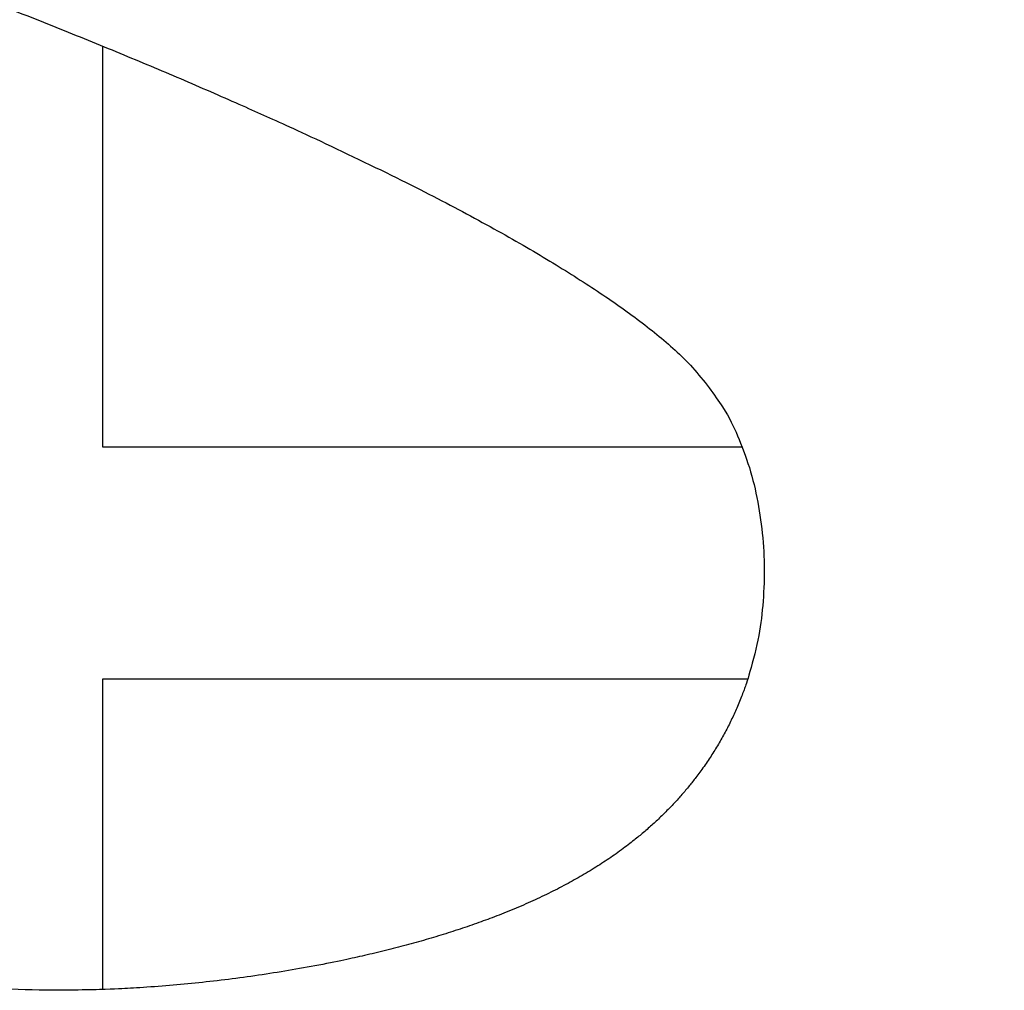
# Model space of a CAD drawing. Header units: inches. Extents: x 5 to 1128, y -85 to 748.
# Tile 179 of 256: x 191.72 to 192.561, y 405.133 to 405.962. Entities that reach past the tile are written whole.
import ezdxf

# ---------------------------------------------------------------- set-up
doc = ezdxf.new("R2010")
doc.units = ezdxf.units.IN
doc.header["$LTSCALE"] = 32
doc.header["$MEASUREMENT"] = 0
doc.layers.add('Visible (ANSI)', color=7, linetype='Continuous', lineweight=30)

msp = doc.modelspace()

# ---------------------------------------------------------------- linework, layer by layer
at = {"layer": 'Visible (ANSI)'}
for p, q in [((191.7912, 405.939), (191.7912, 405.59679)), ((191.7912, 405.59679), (192.33705, 405.59679)), ((192.34179, 405.39867), (191.7912, 405.39867)), ((191.7912, 405.39867), (191.7912, 405.13359))]:
    msp.add_line(p, q, dxfattribs=at)
msp.add_open_spline([(194.57038, 409.6586), (194.21709, 410.01347), (194.10086, 410.06659), (193.84887, 410.26871), (193.28725, 410.5345), (192.80316, 410.67856), (192.45307, 410.74718), (191.94173, 410.784), (191.56155, 410.76264), (191.3137, 410.73121), (190.73492, 410.60983), (189.77107, 410.06157), (189.3748, 409.38521), (189.18784, 408.76574), (189.16306, 408.00736), (189.43516, 407.3359), (189.73363, 406.89928), (190.58484, 406.35809), (190.97696, 406.22524), (191.67146, 406.00093), (192.0884, 405.81153), (192.23609, 405.7185), (192.34128, 405.6356), (192.36983, 405.46606), (192.32523, 405.3207), (192.17334, 405.17475), (191.72508, 405.10574), (191.49225, 405.16735), (191.13399, 405.28107), (190.70443, 405.48238), (190.34462, 405.75982), (190.17491, 405.96212), (189.97006, 406.17636)], degree=4, knots=[0, 0, 0, 0, 0, 0.074085, 0.10269, 0.133689, 0.16679, 0.198605, 0.227525, 0.257011, 0.291036, 0.329253, 0.371353, 0.415239, 0.455898, 0.494781, 0.535382, 0.575034, 0.615343, 0.653819, 0.685392, 0.711703, 0.732004, 0.749282, 0.767325, 0.789255, 0.813362, 0.840082, 0.86874, 0.896879, 0.925496, 1, 1, 1, 1, 1], dxfattribs=at)

doc.saveas('drawing.dxf')
